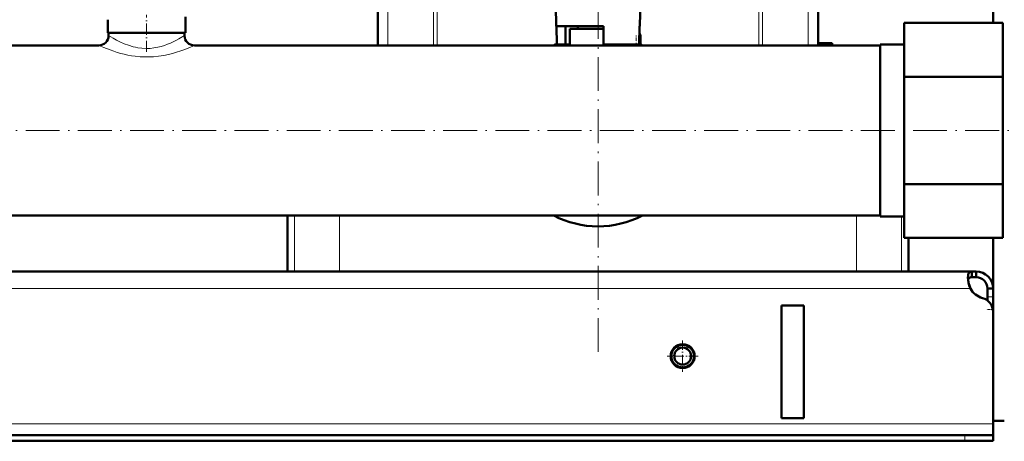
# Model space of a CAD drawing. Extents: x -1351 to 1763, y -1300 to 612.
# Tile 44 of 80: x 237 to 586, y -276 to -126. Entities that reach past the tile are written whole.
import ezdxf

# ---------------------------------------------------------------- set-up
doc = ezdxf.new("R2010")
doc.units = 0
doc.linetypes.add('DASHDOT', pattern=[18.5, 12, -3, 0.5, -3])

msp = doc.modelspace()

# ---------------------------------------------------------------- linework, layer by layer
at = {"color": 7, "lineweight": 50}
for p, q in [((581.6, -127.32), (581.6, 531.58)), ((363.6, -115.42), (363.6, -135.27)), ((519.6, -115.42), (519.6, -134.42)), ((426.76, -128.42), (426.64, -121.19)), ((456.44, -128.42), (456.6, -119.17)), ((295.36, -130.77), (295.36, -125.17)), ((267.84, -130.77), (267.84, -126.15)), ((295.36, -126.15), (295.36, -126.15)), ((295.36, -130.77), (295.36, -126.15)), ((441.6, -128.42), (426.76, -128.42)), ((426.9, -128.42), (427.01, -134.92)), ((430.02, -128.42), (430.02, -134.92)), ((434.5, -129.42), (434.5, -128.42)), ((443.6, -128.42), (441.6, -128.42)), ((443.6, -134.92), (443.6, -128.42)), ((456.3, -128.42), (456.19, -134.92)), ((456.44, -128.42), (456.3, -128.42)), ((550.1, -127.32), (585.1, -127.32)), ((550.1, -127.32), (550.1, -146.37)), ((585.1, -127.32), (585.1, -146.37)), ((288.2, -130.77), (267.84, -130.77)), ((268.15, -131.77), (268.15, -130.77)), ((295.36, -130.77), (288.2, -130.77)), ((295.05, -131.77), (295.05, -130.77)), ((295.05, -131.77), (295.05, -130.77)), ((441.6, -129.42), (431.6, -129.42)), ((431.6, -135.27), (431.6, -129.42)), ((441.6, -129.42), (433.6, -129.42)), ((443.6, -129.42), (441.6, -129.42)), ((443.61, -129.42), (441.6, -129.42)), ((456.6, -135.19), (456.6, -131.92)), ((-21.45, -135.27), (264.65, -135.27)), ((264.65, -135.27), (204.6, -135.27)), ((363.6, -135.27), (298.55, -135.27)), ((298.55, -135.27), (541.6, -135.27)), ((427.01, -134.92), (430.02, -134.92)), ((431.6, -134.92), (430.02, -134.92)), ((456.19, -134.92), (443.6, -134.92)), ((451.4, -135.27), (451.4, -134.92)), ((519.6, -134.42), (519.57, -135.27)), ((519.6, -134.42), (524.6, -134.42)), ((524.6, -134.42), (524.6, -135.27)), ((541.6, -135.27), (524.6, -135.27)), ((541.6, -134.96), (550.1, -134.96)), ((541.6, -180.03), (541.6, -134.96)), ((541.6, -134.96), (550.1, -134.96)), ((550.1, -146.37), (585.1, -146.37)), ((550.1, -146.37), (550.1, -184.48)), ((585.1, -146.37), (585.1, -184.48)), ((541.6, -195.88), (541.6, -180.03)), ((550.1, -184.48), (585.1, -184.48)), ((550.1, -184.48), (550.1, -203.53)), ((585.1, -184.48), (585.1, -203.53)), ((-298.4, -195.57), (541.6, -195.57)), ((331.6, -215.42), (331.6, -195.57)), ((541.6, -195.88), (550.1, -195.88)), ((550.1, -203.53), (585.1, -203.53)), ((551.6, -215.42), (551.6, -203.53)), ((581.6, -229.67), (581.6, -203.53)), ((574.07, -215.42), (-330.86, -215.42)), ((333.99, -215.42), (331.6, -215.42)), ((349.99, -215.42), (333.99, -215.42)), ((533.22, -215.42), (349.99, -215.42)), ((549.21, -215.42), (533.22, -215.42)), ((551.6, -215.42), (549.21, -215.42)), ((574.07, -215.42), (574.07, -217.42)), ((575.6, -215.42), (574.07, -215.42)), ((575.6, -215.42), (575.6, -217.42)), ((575.6, -217.42), (574.07, -217.42)), ((579.6, -221.42), (579.6, -224.42)), ((581.6, -221.42), (579.6, -221.42)), ((581.6, -221.42), (581.6, -224.42)), ((579.6, -224.42), (579.6, -225.67)), ((581.6, -224.42), (581.6, -228.94)), ((514.6, -227.42), (506.6, -227.42)), ((506.6, -227.42), (506.6, -267.42)), ((514.6, -227.42), (514.6, -267.42)), ((581.6, -228.94), (581.6, -268.42)), ((581.6, -229.67), (581.6, -269.42)), ((514.6, -267.42), (506.6, -267.42)), ((585.6, -268.42), (581.6, -268.42)), ((581.6, -269.42), (581.6, -273.42)), ((571.6, -273.42), (-328.4, -273.42)), ((-328.4, -275.42), (571.6, -275.42)), ((571.6, -273.42), (581.6, -273.42)), ((571.6, -275.42), (581.6, -275.42)), ((581.6, -273.42), (581.6, -275.42))]:
    msp.add_line(p, q, dxfattribs=at)
at = {"color": 7, "linetype": 'DASHDOT', "lineweight": 18}
for p, q in [((383.27, -135.43), (383.27, 104.69)), ((499.94, -135.43), (499.94, 104.69)), ((441.6, -243.93), (441.6, 98.19)), ((-427.25, -165.42), (638.95, -165.42))]:
    msp.add_line(p, q, dxfattribs=at)
at = {"color": 7, "lineweight": 18}
for p, q in [((367.09, -115.42), (367.09, -135.27)), ((384.59, -115.42), (384.59, -135.27)), ((498.61, -115.42), (498.61, -135.27)), ((516.12, -115.42), (516.12, -135.27)), ((456.24, -131.92), (456.6, -131.92)), ((454.7, -135.27), (455.1, -135.19)), ((455.1, -135.19), (455.1, -134.92)), ((455.1, -135.19), (455.12, -135.27)), ((456.6, -135.19), (455.1, -135.19)), ((333.99, -195.57), (333.99, -215.42)), ((349.99, -195.57), (349.99, -215.42)), ((533.22, -195.57), (533.22, -215.42)), ((549.21, -195.88), (549.21, -215.42)), ((573.57, -221.42), (-330.37, -221.42)), ((581.6, -224.42), (579.6, -224.42)), ((581.6, -228.94), (581.55, -228.94)), ((581.6, -269.42), (-338.4, -269.42)), ((571.6, -273.42), (571.6, -275.42))]:
    msp.add_line(p, q, dxfattribs=at)
at = {"color": 7, "linetype": 'DASHDOT', "lineweight": 18, "ltscale": 0.328996}
msp.add_line((281.6, -137.57), (281.6, -124.41), dxfattribs=at)
at = {"color": 7, "linetype": 'DASHDOT', "lineweight": 18, "ltscale": 0.098109}
msp.add_line((455.1, -135.52), (455.1, -131.6), dxfattribs=at)
at = {"color": 7, "linetype": 'DASHDOT', "lineweight": 18, "ltscale": 0.012677}
msp.add_line((454.66, -135.28), (455.16, -135.18), dxfattribs=at)
at = {"color": 7, "linetype": 'DASHDOT', "lineweight": 18, "ltscale": 0.060001}
msp.add_line((581.8, -228.94), (579.4, -228.94), dxfattribs=at)
at = {"color": 7, "linetype": 'DASHDOT', "lineweight": 18, "ltscale": 0.27625}
msp.add_line((471.6, -239.9), (471.6, -250.95), dxfattribs=at)
at = {"color": 7, "linetype": 'DASHDOT', "lineweight": 18, "ltscale": 0.276251}
msp.add_line((477.13, -245.42), (466.08, -245.42), dxfattribs=at)
at = {"color": 7, "linetype": 'DASHDOT', "lineweight": 18, "ltscale": 0.060015}
msp.add_line((571.6, -273.22), (571.6, -275.62), dxfattribs=at)
at = {"color": 7, "lineweight": 18}
for points in [[(268.15, -131.77), (269.77, -132.75), (270.88, -133.36), (272.17, -134.02), (273.63, -134.67), (275.17, -135.24), (276.81, -135.73), (277.67, -135.93), (278.54, -136.1), (279.97, -136.28), (281.42, -136.35), (282.82, -136.31), (284.21, -136.17), (285.57, -135.93), (286.76, -135.64), (287.91, -135.29), (289.01, -134.89), (290.05, -134.46), (291.03, -134.02), (291.94, -133.57), (293.01, -132.99), (295.05, -131.77)], [(264.65, -135.27), (266.39, -136.03), (268.63, -136.9), (269.96, -137.37), (271.15, -137.75), (272.42, -138.11), (273.69, -138.43), (275, -138.71), (276.23, -138.94), (277.49, -139.12), (279.35, -139.3), (281.23, -139.38), (282.62, -139.36), (284.02, -139.29), (285.86, -139.1), (287.66, -138.82), (289.4, -138.46), (290.8, -138.1), (292.14, -137.72), (293.74, -137.2), (295.19, -136.67), (296.52, -136.15), (298.55, -135.27)]]:
    msp.add_lwpolyline(points, dxfattribs=at)
at = {"color": 7, "lineweight": 50}
for points in [[(574.07, -215.42), (573.81, -215.44), (573.58, -215.5), (573.32, -215.65), (573.1, -215.87), (572.94, -216.18), (572.84, -216.46), (572.78, -216.79), (572.72, -217.55)], [(572.72, -217.55), (572.78, -218.46), (572.94, -219.43), (573.21, -220.44), (573.57, -221.42)], [(574.07, -217.42), (573.76, -217.44), (573.49, -217.5), (573.2, -217.65), (572.97, -217.88), (572.82, -218.18), (572.77, -218.36)]]:
    msp.add_lwpolyline(points, dxfattribs=at)
for radius in [4.25, 4, 3]:
    msp.add_circle((471.6, -245.42), radius, dxfattribs=at)
for centre, radius, start, end in [((264.65, -131.77), 3.5, 270, 0), ((264.65, -131.77), 3.5, 270.0001, 359.9999), ((298.55, -131.77), 3.5, 180.0001, 269.9999), ((298.55, -131.77), 3.5, 180, 270), ((455.1, -131.92), 1.5, 0, 39.45), ((441.6, -165.42), 34, 115.416, 117.531), ((441.6, -165.42), 34, 115.4159, 117.5309), ((441.6, -165.42), 34, 62.469, 63.8211), ((441.6, -165.42), 34, 62.4691, 63.8211), ((455.1, -135.19), 1.5, 356.9508, 360), ((441.6, -165.42), 34, 242.4699, 297.5301), ((441.6, -165.42), 34, 242.4699, 297.5301), ((575.6, -221.42), 6, 360, 90), ((583.56, -217.17), 10.86, 186.3219, 203.0666), ((575.6, -221.42), 4, 360, 90), ((579.72, -218.08), 7, 208.487, 254.9151), ((576.6, -229.67), 5, 0, 74.9151)]:
    msp.add_arc(centre, radius, start, end, dxfattribs=at)

doc.saveas('drawing.dxf')
